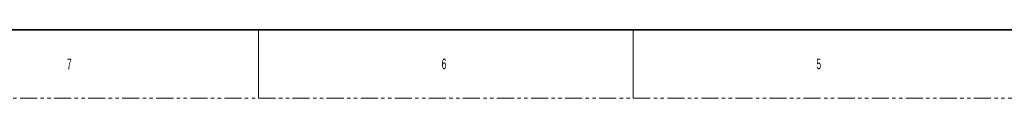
# Model space of a CAD drawing. Header units: millimetres. Extents: x 0 to 1118, y 0 to 864.
# Tile 2 of 91: x 190 to 557, y 0 to 25. Entities that reach past the tile are written whole.
import ezdxf

# ---------------------------------------------------------------- set-up
doc = ezdxf.new("R2010")
doc.units = ezdxf.units.MM
doc.linetypes.add('PHANTOM', pattern=[12.7, 6.35, -1.27, 1.27, -1.27, 1.27, -1.27])
doc.styles.add('SLDTEXTSTYLE1', font='TXT', dxfattribs={"width": 0.6})

msp = doc.modelspace()

# ---------------------------------------------------------------- linework, layer by layer
at = {"color": 7, "linetype": 'Continuous', "lineweight": 35}
msp.add_line((12.7, 25.4), (1104.9, 25.4), dxfattribs=at)
at = {"color": 7, "linetype": 'Continuous', "lineweight": 18}
for p, q in [((279.4, 25.4), (279.4, 0)), ((419.1, 25.4), (419.1, 0))]:
    msp.add_line(p, q, dxfattribs=at)
at = {"color": 7, "linetype": 'PHANTOM', "lineweight": 18}
msp.add_line((0, 0), (1117.6, 0), dxfattribs=at)

# ---------------------------------------------------------------- texts
at = {"color": 7, "linetype": 'Continuous', "lineweight": 0, "char_height": 3.969, "attachment_point": 1, "style": 'SLDTEXTSTYLE1'}
for s, insert in [('7', (207.963, 14.729)), ('6', (347.663, 14.729)), ('5', (487.363, 14.729))]:
    msp.add_mtext(s, dxfattribs=dict(at, insert=insert))

doc.saveas('drawing.dxf')
